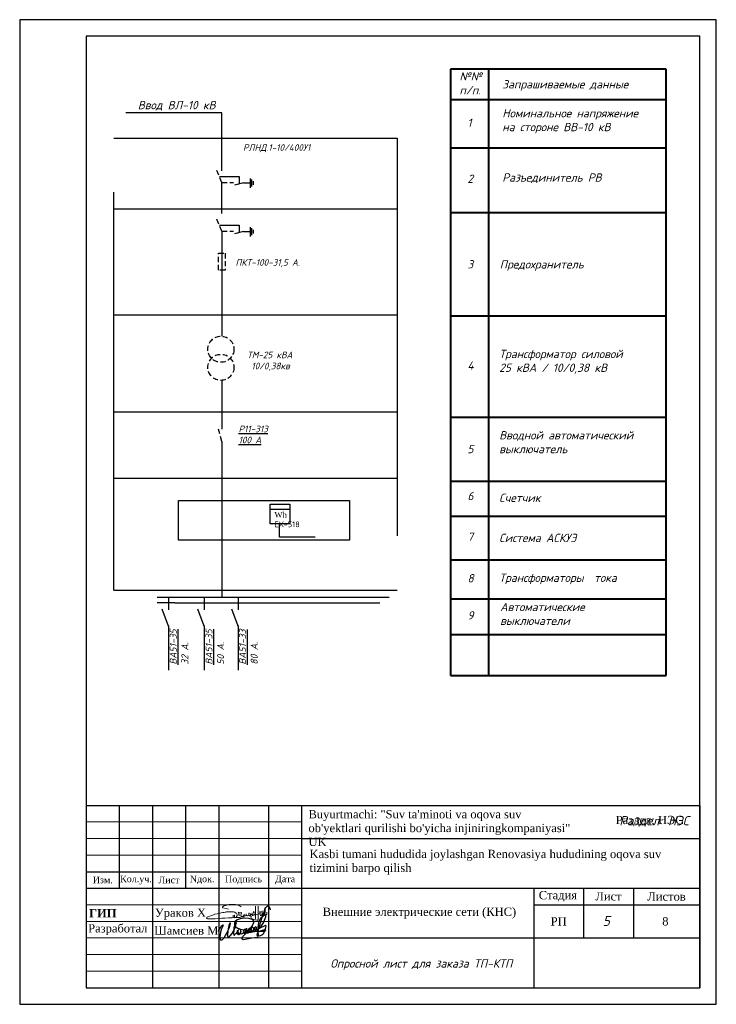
# Model space of a CAD drawing. Header units: metres. Extents: x 705573 to 711566, y 4301675 to 4311183.
# Tile 48 of 256: x 710017 to 710227, y 4301675 to 4301972. Entities that reach past the tile are written whole.
import ezdxf

# ---------------------------------------------------------------- set-up
doc = ezdxf.new("R2010")
doc.units = ezdxf.units.M
doc.header["$LTSCALE"] = 0.5
for name, pattern in [('ACAD_ISO03W100', [30, 12, -18]), ('ACAD_ISO08W100', [36, 24, -3, 6, -3]), ('HIDDEN2', [4.7625, 3.175, -1.5875])]:
    doc.linetypes.add(name, pattern=pattern)
for name, color, linetype, lineweight in [('Графа', 7, 'Continuous', 30), ('Графа 20', 7, 'Continuous', 20), ('ПЛАН', 250, 'Continuous', 30), ('Слой размерная', 7, 'Continuous', 13), ('Формат', 7, 'Continuous', 25)]:
    doc.layers.add(name, color=color, linetype=linetype, lineweight=lineweight)
doc.layers.add('Таблицы', color=7, linetype='Continuous')
doc.layers.add('Титульный лист', color=7, linetype='Continuous')
doc.styles.add('Arial UPS', font='times.ttf', dxfattribs={"height": 2.5})
doc.styles.add('ISOCPEUR текстовый', font='isocpeur.ttf', dxfattribs={"width": 0.8, "oblique": 15})
doc.styles.get("Standard").update_dxf_attribs({"font": 'times.ttf'})
doc.styles.add('Style-RUSSIAN_1251 I 0.32289', font='isocpeui.ttf')
doc.styles.add('Times new roman', font='timesbd.ttf', dxfattribs={"height": 3})
doc.styles.add('X_ISO', font='isocpeui.ttf')
doc.styles.add('ГОСТ 250', font='isocpeui.ttf', dxfattribs={"height": 250})

# ---------------------------------------------------------------- blocks, each defined once
blk = doc.blocks.new('A$C194E077B')
at = {"color": 5, "lineweight": 20}
for points in [[(-162, 200), (-240, 221), (-364, 241), (-364, 276), (-310, 307), (-248, 324), (-145, 351), (-37, 351), (76, 351), (195, 319), (266, 278)], [(42, -99), (83, -76), (96, -68), (110, -53), (122, -42), (131, -27), (137, -5), (137, 22), (125, 42), (110, 57), (100, 67), (80, 78), (58, 91), (13, 103), (-19, 112), (-87, 112), (-127, 112), (-231, 105), (-249, 100), (-271, 100), (-317, 88), (-348, 80), (-409, 70), (-436, 66), (-497, 49), (-543, 37), (-617, 24), (-665, 5), (-728, -12), (-787, -37), (-841, -58), (-859, -64), (-880, -77), (-894, -91), (-904, -101), (-904, -112), (-894, -123), (-871, -130), (-840, -134), (-808, -134), (-760, -134), (-737, -134), (-654, -127), (-612, -124), (-491, -116), (-389, -109), (-287, -102), (-158, -97), (-39, -97), (85, -89), (174, -89), (222, -82), (269, -75), (318, -67), (369, -63), (369, -63)], [(0, 0), (0, -92)], [(41, 2), (41, -98)], [(203, -24), (196, 1), (191, 21), (185, 44), (185, 65), (176, 81), (169, 93), (189, 73), (200, 70), (220, 70), (242, 70), (259, 75), (272, 78), (279, 90), (279, 70), (274, 51), (262, 26), (252, 0), (252, -16), (261, -33), (282, -45), (303, -50), (329, -43), (347, -33), (361, -19), (368, -6), (371, 33), (368, -6), (372, -22), (382, -27), (392, -33), (406, -29), (418, -26), (433, -12), (438, -3), (438, 39), (438, -3), (453, -18), (464, -25), (477, -25), (504, -20), (521, -3), (528, 9), (524, 23), (522, 41), (522, 48), (526, 55), (535, 63), (549, 63), (569, 49), (579, 25), (585, 1), (580, -18), (565, -26), (549, -26), (531, -8), (528, 9)], [(835, 300), (835, -171), (799, -177), (729, -165), (620, -121), (593, -75), (602, -42), (665, -20), (730, 7), (798, 17), (885, 36), (885, 36), (905, 45)], [(593, 2), (615, 20), (621, 30), (635, 45), (637, 70), (635, 45), (635, 19), (646, 1), (664, -10), (680, -10), (701, 0), (705, 13), (705, 35), (699, 66), (686, 94), (680, 122)], [(682, 123), (691, 107), (705, 87), (717, 87)], [(748, 299), (746, -138)], [(898, 116), (898, 60), (906, 31), (917, -11)], [(910, 55), (903, 116)], [(952, -13), (967, 14), (978, 53), (978, 112), (973, 131)], [(962, 114), (967, 97), (978, 53), (987, 20), (1013, 5), (1032, 10), (1061, 39), (1076, 96), (1076, 123), (1074, 180)], [(1064, 182), (1056, 151), (1045, 113), (1045, 80), (1055, 46), (1070, 20), (1088, 9), (1109, 9), (1132, 31), (1138, 57), (1138, 93)]]:
    blk.add_lwpolyline(points, dxfattribs=at)
for centre, radius, start, end in [((681, 122), 1.13, 41.4, 190.5897), ((901, 116), 2.8, 15.3098, 164.5601), ((899, 54), 10.7, 301.2071, 10.1496), ((979, 116), 16.6, 111.912, 188.6151), ((1068, 178), 5.72, 18.1801, 138.9915), ((935, -4), 19.1, 202.8625, 330.9274)]:
    blk.add_arc(centre, radius, start, end, dxfattribs=at)
blk = doc.blocks.new('подпись')
at = {"color": 5, "lineweight": 25, "ltscale": 100}
for points in [[(0, 0), (-197, 126), (-197, 309), (-123, 591), (567, 1632), (953, 2109), (1273, 2414), (1527, 2589), (1215, 1792), (928, 1029), (653, 301), (452, -351), (337, -1266), (279, -1948), (312, -2490), (402, -2825), (550, -3092), (838, -3149), (1109, -3069), (1379, -2844), (1823, -2349), (2373, -1422), (2702, -820), (3274, 231), (3712, 1254), (3950, 2044), (4122, 2646), (4211, 2957), (4211, 3165), (4040, 3165), (3851, 2974), (3638, 2341), (3506, 1674), (3350, 976), (3274, 231), (3120, -1415), (3120, -1857), (3317, -2036), (3605, -2048), (3851, -1891), (4171, -1590), (4828, -736), (5198, -126), (5526, 553), (5978, 1354), (6150, 1952), (6273, 2417), (6429, 2974), (6479, 3340), (6421, 3531), (6214, 3468), (6044, 3207), (5855, 2707), (5740, 2219), (5543, 1396), (5452, 721), (5411, -824), (5461, -1293), (5617, -1293), (5822, -1224), (5929, -1113), (6273, -759), (6627, -458), (6988, -4), (7045, 320), (6939, 431), (6799, 332), (6709, 53), (6700, -324), (6717, -835), (6955, -991), (7218, -1090), (7530, -1056), (7694, -915), (7834, -793), (8039, -515), (8113, -294), (8146, 53), (8129, 576), (7965, 831), (7710, 907), (7407, 862), (7218, 698), (7054, 351), (7012, -4), (7054, -324), (7210, -671), (7456, -747), (7694, -660), (7883, -515), (8055, -370), (8146, -202), (8211, -4), (8129, 65), (7973, -160), (7990, -469), (8055, -770), (8417, -824), (8712, -759), (8967, -637), (9230, -458), (9509, -225), (9780, -15), (9977, 286), (10034, 629), (9977, 831), (9706, 907), (9468, 785), (9279, 553), (9098, 198), (9041, -149), (9090, -435), (9369, -602), (9706, -648), (9911, -480), (10174, -225), (10420, 42), (10510, 297), (10584, 698), (10568, 919), (10420, 1029), (10207, 976), (10010, 698), (9886, 419), (9854, 19), (9886, -271), (10108, -435), (10412, -458), (10855, -458), (11085, -347), (11274, -149), (11545, 88), (11791, 343), (11865, 530), (11800, 896), (11520, 1098), (11241, 1098), (11052, 907), (10962, 553), (11020, 187), (11274, -191), (11611, -271), (12013, -206), (12284, -46), (12596, 210), (12842, 507), (13056, 896), (13064, 1239), (12933, 1437), (12686, 1510), (12407, 1510), (12169, 1251), (12046, 946), (12071, 358), (12292, 92), (12686, -76), (13105, -8), (13524, 259), (13779, 480), (13959, 751), (13992, 1163), (14008, 1575), (13828, 1742), (13549, 1720), (13302, 1476), (13261, 1174), (13327, 717), (13639, 595), (14017, 648), (14362, 782), (14731, 961), (15125, 1228), (15511, 1540), (15955, 2143), (16685, 3313), (17038, 4339), (17548, 5552), (17580, 6032), (17392, 6143), (17194, 6143), (16833, 5990), (16193, 5479), (15462, 4778), (15068, 4042), (14772, 3424), (14616, 2547), (14575, 1575), (14534, -259), (14624, -1304), (14608, -1571), (14509, -1796), (14378, -1750), (14378, -1449), (14821, 583), (15035, 1498), (15240, 2360), (16053, 5014), (16858, 7447), (17203, 8388), (17548, 9017), (17942, 9475), (18172, 9647), (18574, 9475), (18829, 9334), (19058, 8846), (19149, 8160)], [(14813, -2173), (13228, -2295), (12276, -2455), (10970, -2715), (9780, -2959), (9016, -3058), (8614, -2879), (8515, -2555), (8819, -2032), (9180, -1590), (9599, -1129), (10954, 61), (11537, 782), (12276, 1910), (12785, 2795), (12982, 3378), (13007, 3779), (12842, 4164), (12440, 4484), (11980, 4724), (11052, 4945), (9525, 5029), (7850, 4785), (6725, 4362), (5978, 3759), (5699, 3115), (5715, 2555), (5855, 2131), (6339, 1670), (6963, 1285), (8031, 946), (9985, 480), (11405, 252), (12851, 210), (14312, 153), (14780, 175)], [(14756, 172), (16102, 122), (16866, 194), (17342, 294), (17531, 404), (17416, 522), (16973, 572), (16603, 553), (16119, 435), (15404, 153), (14945, -65), (14608, -267), (14370, -477), (14238, -785), (14206, -1216), (14353, -1502), (14977, -1605), (15593, -1453), (16004, -1266), (16423, -927), (16726, -557), (16907, -175), (17104, 362), (17285, 824), (17531, 1521), (17638, 2009), (17498, 2238), (17104, 2219), (16464, 1842), (15823, 1502), (15437, 1373), (15347, 1350), (15306, 1350)]]:
    blk.add_lwpolyline(points, dxfattribs=at)
blk = doc.blocks.new('shtamp')
at = {"layer": 'Графа'}
for p, q in [((-958.64, -109.4), (-773.64, -109.4)), ((-958.64, -109.4), (-958.64, -164.4)), ((-948.64, -109.4), (-948.64, -134.4)), ((-938.64, -109.4), (-938.64, -164.4)), ((-928.64, -109.4), (-928.64, -134.4)), ((-918.64, -109.4), (-918.64, -164.4)), ((-903.64, -109.4), (-903.64, -164.4)), ((-893.64, -109.4), (-893.64, -164.4)), ((-773.64, -109.4), (-773.64, -164.4)), ((-893.64, -119.4), (-773.64, -119.4)), ((-958.64, -129.4), (-893.64, -129.4)), ((-958.64, -134.4), (-773.64, -134.4)), ((-823.64, -134.4), (-823.64, -164.4)), ((-808.64, -134.4), (-808.64, -149.4)), ((-793.64, -134.4), (-793.64, -149.4)), ((-823.64, -139.4), (-773.64, -139.4)), ((-893.64, -149.4), (-773.64, -149.4)), ((-958.64, -164.4), (-773.64, -164.4))]:
    blk.add_line(p, q, dxfattribs=at)
at = {"layer": 'Графа 20'}
for p, q in [((-958.64, -114.4), (-893.64, -114.4)), ((-958.64, -119.4), (-893.64, -119.4)), ((-958.64, -124.4), (-893.64, -124.4)), ((-958.64, -139.4), (-893.64, -139.4)), ((-958.64, -144.4), (-893.64, -144.4)), ((-958.64, -149.4), (-893.64, -149.4)), ((-958.64, -154.4), (-893.64, -154.4)), ((-958.64, -159.4), (-893.64, -159.4))]:
    blk.add_line(p, q, dxfattribs=at)
at = {"color": 7, "lineweight": 30, "xscale": 0.008941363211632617, "yscale": 0.008941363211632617, "zscale": 0.008941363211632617}
blk.add_blockref('A$C194E077B', (-914.26, -142.47), dxfattribs=at)
at = {"color": 0, "linetype": 'ByBlock', "lineweight": 25, "xscale": 0.0008018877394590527, "yscale": 0.0008018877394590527, "zscale": 0.0008018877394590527}
blk.add_blockref('подпись', (-918.5, -147.47), dxfattribs=at)
at = {"layer": 'ПЛАН', "color": 18, "lineweight": 9, "true_color": 0x000000, "insert": (-957.73, -140.68), "char_height": 2.5, "width": 7.3567, "attachment_point": 1, "line_spacing_factor": 0.6, "style": 'Times new roman'}
blk.add_mtext('ГИП', dxfattribs=at)
at = {"layer": 'Слой размерная', "color": 7, "linetype": 'Continuous', "lineweight": 20, "char_height": 2.5, "attachment_point": 5}
for s, insert, width in [('{\\fISOCPEUR|b1|i1|c204|p34;\\H0.8333x;\\C256; }Раздел: НЭС', (-789.38, -114.18), 21.2008), ('{\\fTimes New Roman|b0|i0|c204|p18;Стадия}', (-816.39, -136.85, -293.72), 20), ('{\\fTimes New Roman|b0|i0|c204|p18;Лист}', (-801.14, -136.85, -293.72), 15), ('{\\fTimes New Roman|b0|i0|c204|p18;Листов}', (-783.64, -136.9, -293.72), 20)]:
    blk.add_mtext(s, dxfattribs=dict(at, insert=insert, width=width))
at = {"layer": 'Слой размерная', "color": 7, "lineweight": 20, "attachment_point": 5}
for s, insert, char_height, width in [('{\\fTimes New Roman|b0|i0|c204|p18;Изм.}', (-953.59, -131.9), 2, 10.0865), ('{\\fTimes New Roman|b0|i0|c204|p18;Кол.уч.}', (-943.59, -131.9), 2, 9.9135), ('{\\fTimes New Roman|b0|i0|c204|p18;Лист}', (-933.64, -131.9), 2, 10), ('{\\fTimes New Roman|b0|i0|c0|p18;N\\fTimes New Roman|b0|i0|c204|p18;док.}', (-923.64, -131.86), 2, 10), ('{\\fTimes New Roman|b0|i0|c204|p18;Подпись}', (-911.14, -131.9), 2, 15), ('{\\fTimes New Roman|b0|i0|c204|p18;Дата}', (-898.64, -131.9), 2, 10), ('{\\fTimes New Roman|b0|i0|c204|p18;РП}', (-816.15, -144.4, -293.72), 2.5, 20), ('8', (-783.99, -144.4, -293.72), 2.5, 20)]:
    blk.add_mtext(s, dxfattribs=dict(at, insert=insert, char_height=char_height, width=width))
at = {"layer": 'Таблицы', "ltscale": 0.6, "insert": (-858.13, -141.89), "char_height": 2.5, "width": 68.985, "attachment_point": 5, "style": 'ISOCPEUR текстовый'}
blk.add_mtext('{\\fTimes New Roman|b0|i0|c204|p18;\\Q0;\\W1;\\C7;Внешние электрические сети\\fTimes New Roman|b0|i0|c0|p18; \\fTimes New Roman|b0|i0|c204|p18;(КНС)}', dxfattribs=at)
at = {"layer": 'Титульный лист', "linetype": 'Continuous', "ltscale": 1000, "char_height": 2.5, "attachment_point": 1, "style": 'Arial UPS'}
for s, insert, width in [('\\pxql;{\\C7;Buyurtmachi: "Suv ta\'minoti va oqova suv ob\'yektlari qurilishi bo\'yicha injiniringkompaniyasi" UK}', (-891.58, -110.81), 80.0407), ('\\pxql;{\\H1.00436x;\\C7;Kasbi tumani hududida joylashgan Renovasiya hududining oqova suv\\Ptizimini barpo\\C256; qilish}', (-891.28, -122.79), 134.0404)]:
    blk.add_mtext(s, dxfattribs=dict(at, insert=insert, width=width))
at = {"layer": 'Формат', "color": 7, "ltscale": 100, "char_height": 2.5, "width": 20, "attachment_point": 5}
for s, insert in [('Ураков Х', (-930.18, -142.17)), ('Разработал', (-949.08, -146.89)), ('Шамсиев М', (-928.43, -147.17))]:
    blk.add_mtext(s, dxfattribs=dict(at, insert=insert))

msp = doc.modelspace()

# ---------------------------------------------------------------- linework, layer by layer
at = {"lineweight": 40}
for p, q in [((710146.67, 4301957.1), (710146.67, 4301774.15)), ((710211.64, 4301957.1), (710146.67, 4301957.1)), ((710158.08, 4301957.1), (710158.08, 4301774.15)), ((710211.64, 4301774.15), (710211.64, 4301957.1)), ((710211.64, 4301947.84), (710146.67, 4301947.84)), ((710211.64, 4301933.23), (710146.67, 4301933.23)), ((710211.64, 4301913.8), (710146.67, 4301913.8)), ((710211.64, 4301882.56), (710146.67, 4301882.56)), ((710211.64, 4301852.01), (710146.67, 4301852.01)), ((710211.64, 4301832.72), (710146.67, 4301832.72)), ((710211.64, 4301822.18), (710146.67, 4301822.18)), ((710146.67, 4301809.11), (710211.64, 4301809.11)), ((710211.64, 4301797.19), (710146.67, 4301797.19)), ((710211.64, 4301786.42), (710146.67, 4301786.42)), ((710146.67, 4301774.15), (710211.64, 4301774.15))]:
    msp.add_line(p, q, dxfattribs=at)
for p, q in [((710077.7, 4301943.93), (710048.72, 4301943.93)), ((710077.7, 4301926.39), (710077.7, 4301943.93)), ((710086.32, 4301921.28), (710086.32, 4301924.12)), ((710086.76, 4301921.68), (710086.76, 4301923.84)), ((710087.26, 4301922.18), (710087.26, 4301923.32)), ((710077.7, 4301913.54), (710077.7, 4301922.87)), ((710084.24, 4301922.8), (710081.47, 4301922.09)), ((710084.21, 4301922.81), (710086.31, 4301922.81)), ((710086.32, 4301906.59), (710086.32, 4301909.43)), ((710086.76, 4301906.99), (710086.76, 4301909.16)), ((710087.26, 4301907.49), (710087.26, 4301908.63)), ((710077.7, 4301908.18), (710077.7, 4301876.54)), ((710084.24, 4301908.11), (710081.47, 4301907.4)), ((710084.21, 4301908.12), (710086.31, 4301908.12)), ((710077.7, 4301863.23), (710077.7, 4301848.5)), ((710077.7, 4301844.77), (710077.7, 4301826.95)), ((710077.7, 4301826.95), (710077.7, 4301808.74)), ((710077.7, 4301818.23), (710077.7, 4301797.79)), ((710058.2, 4301797.79), (710128.13, 4301797.79))]:
    msp.add_line(p, q)
at = {"linetype": 'ACAD_ISO03W100', "ltscale": 20}
for p, q in [((710045.17, 4301936.28), (710130.58, 4301936.28)), ((710045.17, 4301799.98), (710045.17, 4301936.28)), ((710130.58, 4301936.28), (710130.58, 4301799.98)), ((710045.15, 4301915.01), (710130.56, 4301915.01)), ((710045.15, 4301883.03), (710130.56, 4301883.03)), ((710045.15, 4301853.68), (710130.56, 4301853.68)), ((710045.15, 4301833.7), (710130.56, 4301833.7)), ((710045.17, 4301799.98), (710130.58, 4301799.98)), ((710063.55, 4301796.13), (710125.34, 4301796.13))]:
    msp.add_line(p, q, dxfattribs=at)
at = {"linetype": 'HIDDEN2'}
for p, q in [((710077.7, 4301922.87), (710076.16, 4301926.63)), ((710077.7, 4301922.87), (710081.24, 4301922.87)), ((710077.7, 4301908.18), (710076.16, 4301911.94)), ((710077.7, 4301908.18), (710081.24, 4301908.18)), ((710077.7, 4301844.77), (710076.7, 4301848.49))]:
    msp.add_line(p, q, dxfattribs=at)
at = {"linetype": 'ACAD_ISO03W100', "ltscale": 5}
for p, q in [((710076.97, 4301924.74), (710082.9, 4301924.74)), ((710082.9, 4301924.74), (710082.9, 4301922.47)), ((710076.97, 4301910.05), (710082.9, 4301910.05)), ((710082.9, 4301910.05), (710082.9, 4301907.78))]:
    msp.add_line(p, q, dxfattribs=at)
at = {"ltscale": 30}
for p, q in [((710092.26, 4301824.41), (710098.18, 4301824.41)), ((710061.61, 4301797.79), (710061.61, 4301793.97)), ((710072.38, 4301797.79), (710072.38, 4301793.97)), ((710082.6, 4301797.79), (710082.6, 4301793.97)), ((710061.62, 4301789.07), (710059.73, 4301794.19)), ((710072.39, 4301789.07), (710070.5, 4301794.19)), ((710082.61, 4301789.07), (710080.71, 4301794.19)), ((710061.61, 4301789.29), (710061.61, 4301775.77)), ((710072.38, 4301789.29), (710072.38, 4301775.77)), ((710082.6, 4301789.29), (710082.6, 4301775.77))]:
    msp.add_line(p, q, dxfattribs=at)
at = {"lineweight": 25}
for p, q in [((710095.07, 4301815.92), (710095.07, 4301819.85)), ((710105.87, 4301815.92), (710095.07, 4301815.92))]:
    msp.add_line(p, q, dxfattribs=at)
at = {"linetype": 'ACAD_ISO03W100', "ltscale": 30}
msp.add_line((710063.54, 4301796.12), (710058.2, 4301796.12), dxfattribs=at)
at = {"linetype": 'Continuous', "lineweight": 25, "ltscale": 100}
msp.add_lwpolyline([(710016.75, 4301675.01), (710226.75, 4301675.01), (710226.75, 4301972.01), (710016.75, 4301972.01), (710016.75, 4301675.01)], dxfattribs=at)
at = {"linetype": 'Continuous', "lineweight": 30, "ltscale": 100}
msp.add_lwpolyline([(710036.75, 4301680.01), (710221.75, 4301680.01), (710221.75, 4301967.01), (710036.75, 4301967.01), (710036.75, 4301680.01)], dxfattribs=at)
at = {"linetype": 'HIDDEN2'}
msp.add_lwpolyline([(710076.66, 4301901.59), (710078.65, 4301901.59), (710078.65, 4301896.5), (710076.66, 4301896.5)], close=True, dxfattribs=at)
at = {"linetype": 'ACAD_ISO03W100', "lineweight": 30, "ltscale": 30}
msp.add_lwpolyline([(710064.65, 4301826.95), (710116.13, 4301826.95), (710116.13, 4301814.97), (710064.65, 4301814.97)], close=True, dxfattribs=at)
at = {"ltscale": 30}
msp.add_lwpolyline([(710092.23, 4301825.87), (710098.19, 4301825.87), (710098.19, 4301819.92), (710092.23, 4301819.92)], close=True, dxfattribs=at)
at = {"linetype": 'HIDDEN2'}
for centre in [(710077.42, 4301872.61), (710077.42, 4301867.15)]:
    msp.add_circle(centre, 3.93, dxfattribs=at)

# ---------------------------------------------------------------- block references
at = {"color": 1, "lineweight": 50}
msp.add_blockref('shtamp', (710995.39, 4301844.42), dxfattribs=at)

# ---------------------------------------------------------------- texts
at = {"linetype": 'ByBlock', "lineweight": 50, "style": 'Style-RUSSIAN_1251 I 0.32289'}
msp.add_text('5', height=3, dxfattribs=at).set_placement((710192.5, 4301698.66))
at = {"ltscale": 30, "char_height": 2.5, "attachment_point": 1, "style": 'X_ISO'}
for s, insert, width in [('{\\fISOCPEUR|b0|i1|c204|p34;№№\\Pп/п.}', (710149.33, 4301956.16), 41.5875), ('{\\fISOCPEUR|b0|i1|c204|p34;Запрашиваемые данные}', (710162.24, 4301953.78), 41.5875), ('Номинальное напряжение\\Pна стороне ВВ-10 кВ', (710162.24, 4301945.05), 49.191), ('{\\fISOCPEUR|b0|i1|c204|p34;1}', (710151.73, 4301942.2), 41.5875), ('{\\fISOCPEUR|b0|i1|c204|p34;2}', (710151.73, 4301925.29), 41.5875), ('{\\fISOCPEUR|b0|i1|c204|p34;Разъединитель РВ}', (710162.24, 4301925.66), 49.191), ('{\\fISOCPEUR|b0|i1|c204|p34;3}', (710151.73, 4301899.5), 41.5875), ('Предохранитель', (710161.46, 4301899.46), 41.5875), ('Трансформатор силовой\\P25 кВА / 10/0,38 кВ', (710161.3, 4301872.44), 41.5875), ('{\\fISOCPEUR|b0|i1|c204|p34;4}', (710151.73, 4301868.96), 41.5875), ('Вводной автоматический выключатель', (710161.3, 4301847.91), 41.5875), ('{\\fISOCPEUR|b0|i1|c204|p34;5}', (710151.73, 4301843.74), 41.5875), ('{\\fISOCPEUR|b0|i1|c204|p34;6}', (710151.73, 4301829.58), 41.5875), ('Счетчик', (710161.3, 4301829.04), 41.5875), ('{\\fISOCPEUR|b0|i1|c204|p34;7}', (710151.73, 4301817.32), 41.5875), ('Система АСКУЭ', (710161.3, 4301816.96), 41.5875), ('{\\fISOCPEUR|b0|i1|c204|p34;8}', (710151.73, 4301804.79), 41.5875), ('Трансформаторы  тока', (710161.3, 4301804.92), 41.5875), ('Автоматические \\Pвыключатели', (710161.57, 4301796.11), 61.5112), ('{\\fISOCPEUR|b0|i1|c204|p34;9}', (710151.73, 4301793.58), 41.5875)]:
    msp.add_mtext(s, dxfattribs=dict(at, insert=insert, width=width))
at = {"linetype": 'ACAD_ISO08W100', "ltscale": 30, "insert": (710052.35, 4301947.49), "char_height": 2.5, "width": 62.6146, "attachment_point": 1, "style": 'X_ISO'}
msp.add_mtext('Ввод {\\fISOCPEUR|b0|i1|c204|p34;В}Л-10 кВ', dxfattribs=at)
at = {"linetype": 'ACAD_ISO03W100', "ltscale": 30, "char_height": 2, "attachment_point": 1}
for s, insert, width, style in [('РЛНД.1-10/400У1', (710084.07, 4301934.45), 21.3188, 'ГОСТ 250'), ('\\PПКТ-100-31,5 А.', (710081.82, 4301903.12), 21.47, 'X_ISO'), ('\\P   ТМ-25 кВА\\P    10/0,38кв', (710081.5, 4301875.23), 21.5353, 'X_ISO'), ('{\\LР11-313\\P100 А}', (710082.74, 4301849.57), 24.5155, 'X_ISO')]:
    msp.add_mtext(s, dxfattribs=dict(at, insert=insert, width=width, style=style))
at = {"color": 5, "lineweight": 40, "insert": (710093.55, 4301823.52), "char_height": 1.7203, "width": 2.6258, "attachment_point": 1}
msp.add_mtext('{\\C0;Wh\\P\\fISOCPEUR|b0|i0|c204|p34;\\C256;ЕХ-518}', dxfattribs=at)
at = {"ltscale": 30, "char_height": 2.1, "width": 11.2001, "attachment_point": 1, "rotation": 90, "style": 'X_ISO'}
for s, insert in [('{\\LВА51-35\\P}32 А.', (710062, 4301777.46)), ('{\\LВА51-35\\P}50 А.', (710072.77, 4301777.46)), ('{\\LВА51-33\\P}80 А.', (710082.88, 4301777.46))]:
    msp.add_mtext(s, dxfattribs=dict(at, insert=insert))
at = {"layer": 'Таблицы', "lineweight": 25, "ltscale": 0.6, "insert": (710207.14, 4301730.18), "char_height": 3.3258, "width": 45.4222, "attachment_point": 5}
msp.add_mtext('{\\fISOCPEUR|b1|i1|c204|p34;\\H0.8333x; \\fISOCPEUR|b0|i1|c204|p34;Раздел: НЭС}', dxfattribs=at)
at = {"layer": 'Таблицы', "lineweight": 25, "ltscale": 0.6, "insert": (710137.84, 4301686.99), "char_height": 2.5, "width": 67.2372, "attachment_point": 5, "style": 'X_ISO'}
msp.add_mtext('Опросной лист для заказа {\\C0;ТП-КТП}', dxfattribs=at)

doc.saveas('drawing.dxf')
